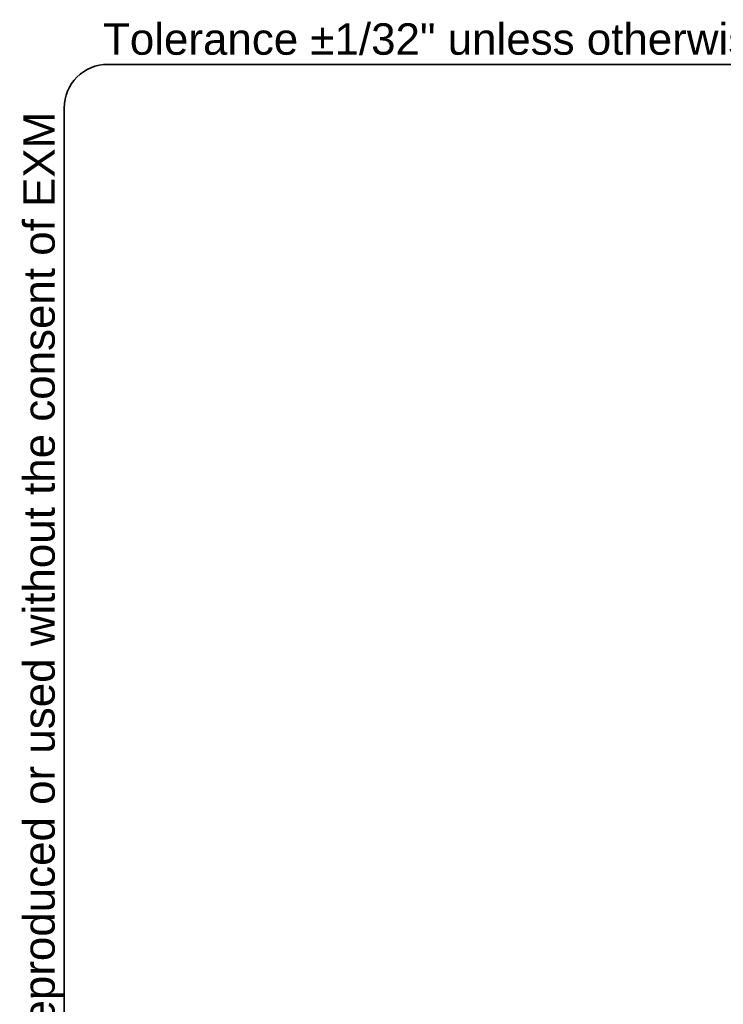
# Model space of a CAD drawing. Header units: inches. Extents: x 0 to 400, y -11 to 260.
# Tile 31 of 61: x 6 to 55, y 192 to 260. Entities that reach past the tile are written whole.
import ezdxf

# ---------------------------------------------------------------- set-up
doc = ezdxf.new("R2010")
doc.units = ezdxf.units.IN
doc.header["$LTSCALE"] = 24.005935
doc.header["$MEASUREMENT"] = 0
doc.layers.get('0').update_dxf_attribs({"lineweight": 25})
doc.layers.add('Sketch Geometry(ANSI)', color=7, linetype='Continuous', lineweight=25)
doc.layers.add('Symbols(ANSI)', color=7, linetype='Continuous', lineweight=25)
doc.styles.add('Current-ANSI', font='arial.ttf')

# ---------------------------------------------------------------- blocks, each defined once
blk = doc.blocks.new('Borders 8_EXM - B (Inch)')
at = {"layer": 'Sketch Geometry(ANSI)', "linetype": 'Continuous', "lineweight": 35}
for p, q in [((16.3979, 10.6915), (0.5229, 10.6915)), ((0.3979, 10.5665), (0.3979, 0.2545))]:
    blk.add_line(p, q, dxfattribs=at)
blk.add_arc((0.5229, 10.5665), 0.125, 90, 180, dxfattribs=at)
at = {"layer": 'Symbols(ANSI)', "color": 7, "insert": (0.5091, 10.6919), "char_height": 0.09, "attachment_point": 7, "style": 'Current-ANSI'}
blk.add_mtext('Tolerance ±1/32" unless otherwise specified', dxfattribs=at)
at = {"layer": 'Symbols(ANSI)', "color": 7, "insert": (0.3979, 5.4193), "char_height": 0.09, "attachment_point": 7, "rotation": 90, "style": 'Current-ANSI'}
blk.add_mtext('This drawing is confidential and must not be reproduced or used without the consent of EXM', dxfattribs=at)
at = {"layer": 'Symbols(ANSI)', "color": 7, "style": 'Current-ANSI'}
blk.add_attdef('FILENAME_AND_PATH_001', (6.1601, 10.7181), '', height=0.09, dxfattribs=at)

msp = doc.modelspace()

# ---------------------------------------------------------------- block references
at = {"xscale": 24.0059345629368, "yscale": 24.0059345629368, "zscale": 24.0059345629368}
msp.add_blockref('Borders 8_EXM - B (Inch)', (0, 0), dxfattribs=at)

doc.saveas('drawing.dxf')
